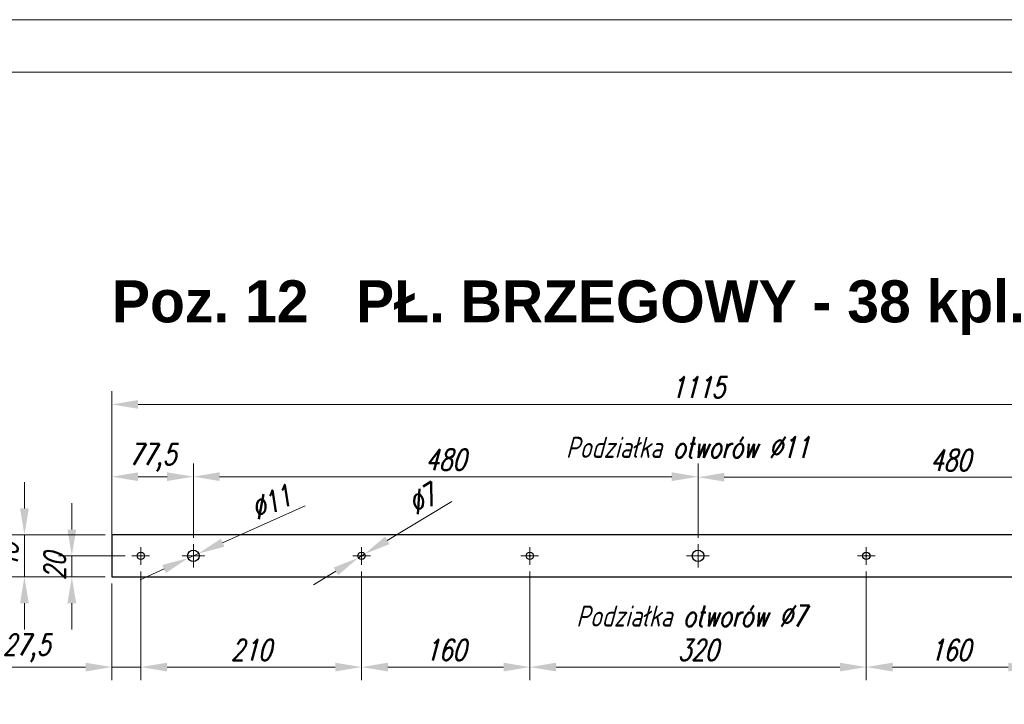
# Model space of a CAD drawing. Header units: millimetres. Extents: x -176817 to 571382, y -58489 to 156123.
# Tile 114 of 256: x -73464 to -72528, y 100695 to 101345. Entities that reach past the tile are written whole.
import ezdxf

# ---------------------------------------------------------------- set-up
doc = ezdxf.new("R2010")
doc.units = ezdxf.units.MM
doc.header["$LTSCALE"] = 0.2
doc.linetypes.add('AM_ISO08W050', pattern=[18, 12, -1.5, 3, -1.5])
doc.linetypes.add('AM_ISO08W050x2', pattern=[9, 6, -0.75, 1.5, -0.75])
doc.layers.get('Defpoints').update_dxf_attribs({"lineweight": 13})
for name, color, linetype, lineweight in [('-AAA Cienka', 2, 'Continuous', 18), ('-AAA Opisy2', 71, 'Continuous', 18), ('-AAA Siatka', 20, 'Continuous', 40), ('-AAA Widok', 2, 'Continuous', 30), ('-AAA Wymiar', 1, 'Continuous', 18), ('AM_7', 4, 'AM_ISO08W050', 13)]:
    doc.layers.add(name, color=color, linetype=linetype, lineweight=lineweight)
doc.styles.add('Arial B', font='arialbd.ttf')
doc.styles.add('WYMIARY', font='ROMANS.shx', dxfattribs={"width": 0.75, "oblique": 15})
doc.dimstyles.new('1 do 10', dxfattribs={"dimscale": 10, "dimtxt": 2, "dimasz": 2.5, "dimexe": 1.25, "dimexo": 0.625, "dimtad": 1, "dimdec": 1, "dimtxsty": 'WYMIARY', "dimcen": 2.5, "dimclrd": 256, "dimclre": 256, "dimclrt": 5, "dimadec": 0, "dimazin": 0, "dimtfac": 1, "dimtdec": 1, "dimtmove": 0, "dimatfit": 3, "dimfxl": 1.25, "dimlwd": -1, "dimlwe": -1, "dimarcsym": 0})

# ---------------------------------------------------------------- blocks, each defined once
blk = doc.blocks.new('PŁ BRZEG')
at = {"layer": '-AAA Siatka'}
for p in [(20, -237.5), (20, -397.5), (20, -717.5)]:
    blk.add_point(p, dxfattribs=at)
at = {"layer": '-AAA Widok'}
blk.add_lwpolyline([(0, -1115), (40, -1115), (40, 0), (0, 0)], close=True, dxfattribs=at)
for centre, radius in [((20, -27.5), 3.5), ((20, -77.5), 5.5), ((20, -237.5), 3.5), ((20, -397.5), 3.5), ((20, -557.5), 5.5), ((20, -717.5), 3.5)]:
    blk.add_circle(centre, radius, dxfattribs=at)
at = {"layer": 'AM_7', "linetype": 'AM_ISO08W050x2'}
for p, q in [((20, -27.5), (11.5, -27.5)), ((20, -27.5), (20, -19)), ((20, -27.5), (28.5, -27.5)), ((20, -27.5), (20, -36)), ((20, -77.5), (20, -66.5)), ((20, -77.5), (9, -77.5)), ((20, -77.5), (31, -77.5)), ((20, -77.5), (20, -88.5)), ((20, -237.5), (20, -229)), ((20, -237.5), (11.5, -237.5)), ((20, -237.5), (28.5, -237.5)), ((20, -237.5), (20, -246)), ((20, -397.5), (20, -389)), ((20, -397.5), (11.5, -397.5)), ((20, -397.5), (28.5, -397.5)), ((20, -397.5), (20, -406)), ((20, -557.5), (20, -546.5)), ((20, -557.5), (9, -557.5)), ((20, -557.5), (31, -557.5)), ((20, -557.5), (20, -568.5)), ((20, -717.5), (20, -709)), ((20, -717.5), (11.5, -717.5)), ((20, -717.5), (28.5, -717.5)), ((20, -717.5), (20, -726))]:
    blk.add_line(p, q, dxfattribs=at)
blk = doc.blocks.new('*D275')
at = {"layer": '-AAA Wymiar', "transparency": 16777216}
for p, q in [((-73414.54, 100860.95), (-73414.54, 100885.95)), ((-73363.7, 100835.95), (-73427.04, 100835.95)), ((-73414.54, 100815.95), (-73414.54, 100835.95)), ((-73382.7, 100815.95), (-73427.04, 100815.95)), ((-73414.54, 100790.95), (-73414.54, 100765.95))]:
    blk.add_line(p, q, dxfattribs=at)
for points in [[(-73418.71, 100860.95), (-73410.37, 100860.95), (-73414.54, 100835.95)], [(-73418.71, 100790.95), (-73410.37, 100790.95), (-73414.54, 100815.95)]]:
    blk.add_solid(points, dxfattribs=at)
at = {"layer": 'Defpoints', "color": 0, "transparency": 16777216}
for p in [(-73414.54, 100835.95), (-73357.45, 100835.95), (-73376.45, 100815.95)]:
    blk.add_point(p, dxfattribs=at)
at = {"layer": '-AAA Wymiar', "color": 5, "transparency": 16777216, "insert": (-73430.79, 100825.95), "char_height": 20, "attachment_point": 5, "rotation": 90, "style": 'WYMIARY'}
blk.add_mtext('20', dxfattribs=at)
blk = doc.blocks.new('*D276')
at = {"layer": '-AAA Wymiar', "transparency": 16777216}
for p, q in [((-73459.61, 100880.95), (-73459.61, 100905.95)), ((-73382.7, 100855.95), (-73472.11, 100855.95)), ((-73459.61, 100855.95), (-73459.61, 100815.95)), ((-73382.7, 100815.95), (-73472.11, 100815.95)), ((-73459.61, 100790.95), (-73459.61, 100765.95))]:
    blk.add_line(p, q, dxfattribs=at)
for points in [[(-73463.77, 100880.95), (-73455.44, 100880.95), (-73459.61, 100855.95)], [(-73463.77, 100790.95), (-73455.44, 100790.95), (-73459.61, 100815.95)]]:
    blk.add_solid(points, dxfattribs=at)
at = {"layer": 'Defpoints', "color": 0, "transparency": 16777216}
for p in [(-73376.45, 100855.95), (-73459.61, 100815.95), (-73376.45, 100815.95)]:
    blk.add_point(p, dxfattribs=at)
at = {"layer": '-AAA Wymiar', "color": 5, "transparency": 16777216, "insert": (-73475.86, 100835.95), "char_height": 20, "attachment_point": 5, "rotation": 90, "style": 'WYMIARY'}
blk.add_mtext('40', dxfattribs=at)
blk = doc.blocks.new('*D277')
at = {"layer": '-AAA Wymiar', "transparency": 16777216}
for p, q in [((-73376.45, 100862.2), (-73376.45, 100923.67)), ((-73298.95, 100853.2), (-73298.95, 100923.67)), ((-73351.45, 100911.17), (-73323.95, 100911.17))]:
    blk.add_line(p, q, dxfattribs=at)
for points in [[(-73351.45, 100915.34), (-73351.45, 100907.01), (-73376.45, 100911.17)], [(-73323.95, 100915.34), (-73323.95, 100907.01), (-73298.95, 100911.17)]]:
    blk.add_solid(points, dxfattribs=at)
at = {"layer": 'Defpoints', "color": 0, "transparency": 16777216}
for p in [(-73298.95, 100911.17), (-73376.45, 100855.95), (-73298.95, 100846.95)]:
    blk.add_point(p, dxfattribs=at)
at = {"layer": '-AAA Wymiar', "color": 5, "transparency": 16777216, "insert": (-73337.7, 100929.33), "char_height": 20, "attachment_point": 5, "style": 'WYMIARY'}
blk.add_mtext('77,5', dxfattribs=at)
blk = doc.blocks.new('*D278')
at = {"layer": '-AAA Wymiar', "transparency": 16777216}
for p, q in [((-73298.95, 100853.2), (-73298.95, 100923.67)), ((-72818.95, 100853.2), (-72818.95, 100923.67)), ((-73273.95, 100911.17), (-72843.95, 100911.17))]:
    blk.add_line(p, q, dxfattribs=at)
for points in [[(-73273.95, 100915.34), (-73273.95, 100907.01), (-73298.95, 100911.17)], [(-72843.95, 100915.34), (-72843.95, 100907.01), (-72818.95, 100911.17)]]:
    blk.add_solid(points, dxfattribs=at)
at = {"layer": 'Defpoints', "color": 0, "transparency": 16777216}
for p in [(-72818.95, 100911.17), (-73298.95, 100846.95), (-72818.95, 100846.95)]:
    blk.add_point(p, dxfattribs=at)
at = {"layer": '-AAA Wymiar', "color": 5, "transparency": 16777216, "insert": (-73058.95, 100927.42), "char_height": 20, "attachment_point": 5, "style": 'WYMIARY'}
blk.add_mtext('480', dxfattribs=at)
blk = doc.blocks.new('*D279')
at = {"layer": '-AAA Wymiar', "transparency": 16777216}
for p, q in [((-72818.95, 100853.2), (-72818.95, 100923.14)), ((-72338.95, 100853.2), (-72338.95, 100923.14)), ((-72793.95, 100910.64), (-72363.95, 100910.64))]:
    blk.add_line(p, q, dxfattribs=at)
for points in [[(-72793.95, 100914.81), (-72793.95, 100906.48), (-72818.95, 100910.64)], [(-72363.95, 100914.81), (-72363.95, 100906.48), (-72338.95, 100910.64)]]:
    blk.add_solid(points, dxfattribs=at)
at = {"layer": 'Defpoints', "color": 0, "transparency": 16777216}
for p in [(-72338.95, 100910.64), (-72818.95, 100846.95), (-72338.95, 100846.95)]:
    blk.add_point(p, dxfattribs=at)
at = {"layer": '-AAA Wymiar', "color": 5, "transparency": 16777216, "insert": (-72578.95, 100926.89), "char_height": 20, "attachment_point": 5, "style": 'WYMIARY'}
blk.add_mtext('480', dxfattribs=at)
blk = doc.blocks.new('*D281')
at = {"layer": '-AAA Wymiar', "transparency": 16777216}
for p, q in [((-73348.95, 100821.2), (-73348.95, 100717.75)), ((-73376.45, 100809.7), (-73376.45, 100717.75)), ((-73401.45, 100730.25), (-73488.59, 100730.25)), ((-73348.95, 100730.25), (-73376.45, 100730.25)), ((-73323.95, 100730.25), (-73298.95, 100730.25))]:
    blk.add_line(p, q, dxfattribs=at)
for points in [[(-73401.45, 100734.41), (-73401.45, 100726.08), (-73376.45, 100730.25)], [(-73323.95, 100734.41), (-73323.95, 100726.08), (-73348.95, 100730.25)]]:
    blk.add_solid(points, dxfattribs=at)
at = {"layer": 'Defpoints', "color": 0, "transparency": 16777216}
for p in [(-73348.95, 100827.45), (-73376.45, 100815.95), (-73348.95, 100730.25)]:
    blk.add_point(p, dxfattribs=at)
at = {"layer": '-AAA Wymiar', "color": 5, "transparency": 16777216, "insert": (-73457.52, 100748.4), "char_height": 20, "attachment_point": 5, "style": 'WYMIARY'}
blk.add_mtext('27,5', dxfattribs=at)
blk = doc.blocks.new('*D282')
at = {"layer": '-AAA Wymiar', "transparency": 16777216}
for p, q in [((-73348.95, 100821.2), (-73348.95, 100717.75)), ((-73138.95, 100821.2), (-73138.95, 100717.75)), ((-73323.95, 100730.25), (-73163.95, 100730.25))]:
    blk.add_line(p, q, dxfattribs=at)
for points in [[(-73323.95, 100734.41), (-73323.95, 100726.08), (-73348.95, 100730.25)], [(-73163.95, 100734.41), (-73163.95, 100726.08), (-73138.95, 100730.25)]]:
    blk.add_solid(points, dxfattribs=at)
at = {"layer": 'Defpoints', "color": 0, "transparency": 16777216}
for p in [(-73348.95, 100827.45), (-73138.95, 100827.45), (-73138.95, 100730.25)]:
    blk.add_point(p, dxfattribs=at)
at = {"layer": '-AAA Wymiar', "color": 5, "transparency": 16777216, "insert": (-73243.95, 100746.5), "char_height": 20, "attachment_point": 5, "style": 'WYMIARY'}
blk.add_mtext('210', dxfattribs=at)
blk = doc.blocks.new('*D283')
at = {"layer": '-AAA Wymiar', "transparency": 16777216}
for p, q in [((-73138.95, 100821.2), (-73138.95, 100717.75)), ((-72978.95, 100821.2), (-72978.95, 100717.75)), ((-73113.95, 100730.25), (-73003.95, 100730.25))]:
    blk.add_line(p, q, dxfattribs=at)
for points in [[(-73113.95, 100734.41), (-73113.95, 100726.08), (-73138.95, 100730.25)], [(-73003.95, 100734.41), (-73003.95, 100726.08), (-72978.95, 100730.25)]]:
    blk.add_solid(points, dxfattribs=at)
at = {"layer": 'Defpoints', "color": 0, "transparency": 16777216}
for p in [(-73138.95, 100827.45), (-72978.95, 100827.45), (-72978.95, 100730.25)]:
    blk.add_point(p, dxfattribs=at)
at = {"layer": '-AAA Wymiar', "color": 5, "transparency": 16777216, "insert": (-73058.95, 100746.5), "char_height": 20, "attachment_point": 5, "style": 'WYMIARY'}
blk.add_mtext('160', dxfattribs=at)
blk = doc.blocks.new('*D284')
at = {"layer": '-AAA Wymiar', "transparency": 16777216}
for p, q in [((-72978.95, 100821.2), (-72978.95, 100717.75)), ((-72658.95, 100821.2), (-72658.95, 100717.75)), ((-72953.95, 100730.25), (-72683.95, 100730.25))]:
    blk.add_line(p, q, dxfattribs=at)
for points in [[(-72953.95, 100734.41), (-72953.95, 100726.08), (-72978.95, 100730.25)], [(-72683.95, 100734.41), (-72683.95, 100726.08), (-72658.95, 100730.25)]]:
    blk.add_solid(points, dxfattribs=at)
at = {"layer": 'Defpoints', "color": 0, "transparency": 16777216}
for p in [(-72978.95, 100827.45), (-72658.95, 100827.45), (-72658.95, 100730.25)]:
    blk.add_point(p, dxfattribs=at)
at = {"layer": '-AAA Wymiar', "color": 5, "transparency": 16777216, "insert": (-72818.95, 100746.5), "char_height": 20, "attachment_point": 5, "style": 'WYMIARY'}
blk.add_mtext('320', dxfattribs=at)
blk = doc.blocks.new('*D285')
at = {"layer": '-AAA Wymiar', "transparency": 16777216}
for p, q in [((-72658.95, 100821.2), (-72658.95, 100717.75)), ((-72498.95, 100821.2), (-72498.95, 100717.75)), ((-72633.95, 100730.25), (-72523.95, 100730.25))]:
    blk.add_line(p, q, dxfattribs=at)
for points in [[(-72633.95, 100734.41), (-72633.95, 100726.08), (-72658.95, 100730.25)], [(-72523.95, 100734.41), (-72523.95, 100726.08), (-72498.95, 100730.25)]]:
    blk.add_solid(points, dxfattribs=at)
at = {"layer": 'Defpoints', "color": 0, "transparency": 16777216}
for p in [(-72658.95, 100827.45), (-72498.95, 100827.45), (-72498.95, 100730.25)]:
    blk.add_point(p, dxfattribs=at)
at = {"layer": '-AAA Wymiar', "color": 5, "transparency": 16777216, "insert": (-72578.95, 100746.5), "char_height": 20, "attachment_point": 5, "style": 'WYMIARY'}
blk.add_mtext('160', dxfattribs=at)
blk = doc.blocks.new('*D287')
at = {"layer": '-AAA Wymiar', "transparency": 16777216}
for p, q in [((-73376.45, 100822.2), (-73376.45, 100992.33)), ((-72261.45, 100822.2), (-72261.45, 100992.33)), ((-73351.45, 100979.83), (-72286.45, 100979.83))]:
    blk.add_line(p, q, dxfattribs=at)
for points in [[(-73351.45, 100983.99), (-73351.45, 100975.66), (-73376.45, 100979.83)], [(-72286.45, 100983.99), (-72286.45, 100975.66), (-72261.45, 100979.83)]]:
    blk.add_solid(points, dxfattribs=at)
at = {"layer": 'Defpoints', "color": 0, "transparency": 16777216}
for p in [(-72261.45, 100979.83), (-73376.45, 100815.95), (-72261.45, 100815.95)]:
    blk.add_point(p, dxfattribs=at)
at = {"layer": '-AAA Wymiar', "color": 5, "transparency": 16777216, "insert": (-72818.95, 100996.08), "char_height": 20, "attachment_point": 5, "style": 'WYMIARY'}
blk.add_mtext('1115', dxfattribs=at)
blk = doc.blocks.new('*D288')
at = {"layer": '-AAA Wymiar', "transparency": 16777216}
for p, q in [((-73192.62, 100883.49), (-73271.1, 100848.4)), ((-73303.97, 100833.71), (-73293.93, 100838.2)), ((-73326.79, 100823.5), (-73349.61, 100813.3))]:
    blk.add_line(p, q, dxfattribs=at)
for points in [[(-73272.8, 100852.2), (-73269.4, 100844.6), (-73293.93, 100838.2)], [(-73328.49, 100827.3), (-73325.09, 100819.7), (-73303.97, 100833.71)]]:
    blk.add_solid(points, dxfattribs=at)
at = {"layer": 'Defpoints', "color": 0, "transparency": 16777216}
for p in [(-73293.93, 100838.2), (-73303.97, 100833.71)]:
    blk.add_point(p, dxfattribs=at)
at = {"layer": '-AAA Wymiar', "color": 5, "transparency": 16777216, "insert": (-73225.17, 100886.74), "char_height": 20, "attachment_point": 5, "rotation": 24.09143, "style": 'WYMIARY'}
blk.add_mtext('∅11', dxfattribs=at)
blk = doc.blocks.new('*D289')
at = {"layer": '-AAA Wymiar', "transparency": 16777216}
for p, q in [((-73053.03, 100887.68), (-73114.53, 100850.65)), ((-73141.94, 100834.15), (-73135.95, 100837.76)), ((-73163.36, 100821.25), (-73184.78, 100808.36))]:
    blk.add_line(p, q, dxfattribs=at)
for points in [[(-73116.68, 100854.22), (-73112.38, 100847.08), (-73135.95, 100837.76)], [(-73165.51, 100824.82), (-73161.21, 100817.68), (-73141.94, 100834.15)]]:
    blk.add_solid(points, dxfattribs=at)
at = {"layer": 'Defpoints', "color": 0, "transparency": 16777216}
for p in [(-73141.94, 100834.15), (-73135.95, 100837.76)]:
    blk.add_point(p, dxfattribs=at)
at = {"layer": '-AAA Wymiar', "color": 5, "transparency": 16777216, "insert": (-73081.45, 100889.53), "char_height": 20, "attachment_point": 5, "rotation": 31.05069, "style": 'WYMIARY'}
blk.add_mtext('∅7', dxfattribs=at)

msp = doc.modelspace()

# ---------------------------------------------------------------- linework, layer by layer
at = {"layer": '-AAA Cienka'}
for points in [[(-74228.3869, 95765.4313), (-65328.3869, 95765.4313), (-65328.3869, 101345.4313), (-74228.3869, 101345.4313)], [(-74178.3869, 95815.4313), (-65378.3869, 95815.4313), (-65378.3869, 101295.4313), (-74178.3869, 101295.4313)]]:
    msp.add_lwpolyline(points, close=True, dxfattribs=at)

# ---------------------------------------------------------------- block references
at = {"layer": '-AAA Widok', "rotation": 90}
msp.add_blockref('PŁ BRZEG', (-73376.4461, 100815.9508), dxfattribs=at)

# ---------------------------------------------------------------- texts
at = {"layer": '-AAA Opisy2'}
for s, insert, char_height, width, attachment_point, style in [('Poz. 12   PŁ. BRZEGOWY - 38 kpl.', (-73376.4461, 101071.7626), 40, 922.669786, 4, 'Arial B'), ('Podziałka otworów %%C11', (-72944.609, 100949.0553, 0), 20, 1395.235839, 1, 'WYMIARY'), ('Podziałka otworów %%C7', (-72934.8384, 100788.7334, 0), 20, 1395.235839, 1, 'WYMIARY')]:
    msp.add_mtext(s, dxfattribs=dict(at, insert=insert, char_height=char_height, width=width, attachment_point=attachment_point, style=style))

# ---------------------------------------------------------------- dimensions: what is measured, and where the dimension line sits
at = {"layer": '-AAA Wymiar'}
for base, p2, picture, middle in [((-72261.4461, 100979.828), (-72261.4461, 100815.9508), '*D287', (-72818.9461, 100979.828)), ((-73348.9461, 100730.2455), (-73348.9461, 100827.4508), '*D281', (-73457.5185, 100730.2455))]:
    dim = msp.add_linear_dim(base=base, p1=(-73376.4461, 100815.9508), p2=p2, dimstyle='1 do 10', dxfattribs=at)
    dim.commit()
    dim.dimension.update_dxf_attribs({"geometry": picture, "text_midpoint": middle, "dimtype": 160})
dim = msp.add_linear_dim(base=(-73298.9461, 100911.1737), p1=(-73376.4461, 100855.9508), p2=(-73298.9461, 100846.9508), dimstyle='1 do 10', dxfattribs=at)
dim.commit()
dim.dimension.update_dxf_attribs({"geometry": '*D277', "text_midpoint": (-73337.6961, 100929.3285)})
for base, p1, p2, picture, middle in [((-72818.9461, 100911.1737), (-73298.9461, 100846.9508), (-72818.9461, 100846.9508), '*D278', (-73058.9461, 100927.4237)), ((-72338.9461, 100910.6419), (-72818.9461, 100846.9508), (-72338.9461, 100846.9508), '*D279', (-72578.9461, 100926.8919)), ((-73138.9461, 100730.2455), (-73348.9461, 100827.4508), (-73138.9461, 100827.4508), '*D282', (-73243.9461, 100746.4955)), ((-72978.9461, 100730.2455), (-73138.9461, 100827.4508), (-72978.9461, 100827.4508), '*D283', (-73058.9461, 100746.4955)), ((-72658.9461, 100730.2455), (-72978.9461, 100827.4508), (-72658.9461, 100827.4508), '*D284', (-72818.9461, 100746.4955)), ((-72498.9461, 100730.2455), (-72658.9461, 100827.4508), (-72498.9461, 100827.4508), '*D285', (-72578.9461, 100746.4955))]:
    dim = msp.add_linear_dim(base=base, p1=p1, p2=p2, dimstyle='1 do 10', override={"dimtmove": 1}, dxfattribs=at)
    dim.commit()
    dim.dimension.update_dxf_attribs({"geometry": picture, "text_midpoint": middle})
dim = msp.add_diameter_dim_2p(p1=(-73303.9671, 100833.7058), p2=(-73293.9252, 100838.1959), dimstyle='1 do 10', dxfattribs=at)
dim.commit()
dim.dimension.update_dxf_attribs({"geometry": '*D288', "text_midpoint": (-73218.5414, 100871.9032), "dimtype": 163})
dim = msp.add_diameter_dim_2p(p1=(-73141.9446, 100834.1456), p2=(-73135.9476, 100837.7561), dimstyle='1 do 10', dxfattribs=at)
dim.commit()
dim.dimension.update_dxf_attribs({"geometry": '*D289', "text_midpoint": (-73081.4513, 100889.5344)})
for base, p1, p2, picture, middle in [((-73459.6063, 100815.9508), (-73376.4461, 100855.9508), (-73376.4461, 100815.9508), '*D276', (-73459.6063, 100835.9508)), ((-73414.5387, 100835.9508), (-73376.4461, 100815.9508), (-73357.4461, 100835.9508), '*D275', (-73414.5387, 100825.9508))]:
    dim = msp.add_linear_dim(base=base, p1=p1, p2=p2, angle=90, dimstyle='1 do 10', dxfattribs=at)
    dim.commit()
    dim.dimension.update_dxf_attribs({"geometry": picture, "text_midpoint": middle, "dimtype": 160})

doc.saveas('drawing.dxf')
